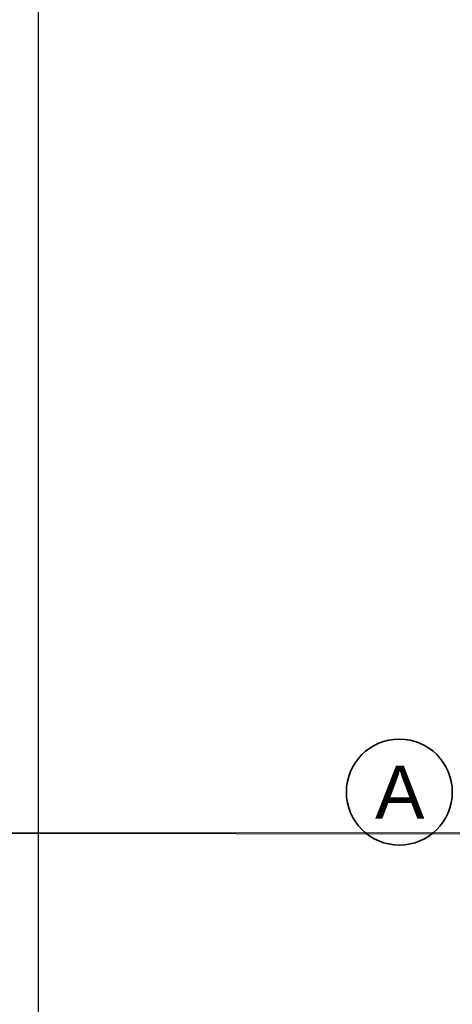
# Model space of a CAD drawing. Header units: millimetres. Extents: x -34676 to 172266, y 39940 to 476087.
# Tile 45 of 256: x 17121 to 19571, y 275791 to 281367. Entities that reach past the tile are written whole.
import ezdxf

# ---------------------------------------------------------------- set-up
doc = ezdxf.new("R2010")
doc.units = ezdxf.units.MM
doc.header["$MEASUREMENT"] = 0
for name, color, linetype in [('#podkład', 252, 'Continuous'), ('_TABELA', 7, 'Continuous'), ('Konstrukcja - Siatka mod', 7, 'Continuous'), ('Konstrukcja - Stropy', 7, 'Continuous')]:
    doc.layers.add(name, color=color, linetype=linetype)
doc.styles.add('MtXpl_Arial', font='arial.ttf', dxfattribs={"height": 0.2})

# ---------------------------------------------------------------- blocks, each defined once
blk = doc.blocks.new('UHYGFFFF')
at = {"layer": 'Konstrukcja - Siatka mod', "color": 252, "linetype": 'Continuous', "lineweight": 35, "ltscale": 100}
blk.add_circle((18880, 383132.6), 300, dxfattribs=at)
at = {"layer": 'Konstrukcja - Stropy', "color": 252, "linetype": 'Continuous', "lineweight": 13, "ltscale": 100}
for q in [(19937.5, 382893.7), (19800.4, 382902.4)]:
    blk.add_line((13277.5, 382902.4), q, dxfattribs=at)
at = {"layer": 'Konstrukcja - Siatka mod', "color": 252, "linetype": 'Continuous', "lineweight": 13, "style": 'MtXpl_Arial'}
blk.add_text('A', height=300, dxfattribs=at).set_placement((18742.8, 382982.6))

msp = doc.modelspace()

# ---------------------------------------------------------------- linework, layer by layer
at = {"layer": '_TABELA', "color": 7}
msp.add_lwpolyline([(56125.1, 294972), (17225.1, 294972), (17225.1, 266492), (56125.1, 266492)], close=True, dxfattribs=at)

# ---------------------------------------------------------------- block references
at = {"layer": '#podkład'}
msp.add_blockref('UHYGFFFF', (390.9, -106139.9), dxfattribs=at)

doc.saveas('drawing.dxf')
